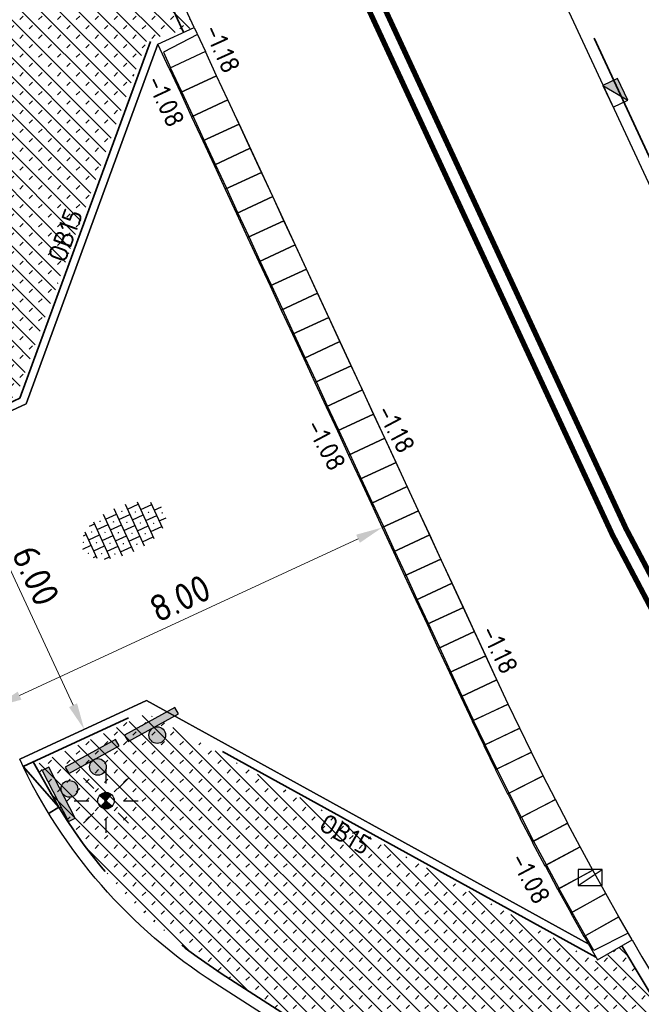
# Model space of a CAD drawing. Header units: metres. Extents: x -1 to 222837, y -2 to 853657.
# Tile 144 of 256: x 111193 to 111205, y 426627 to 426645. Entities that reach past the tile are written whole.
import ezdxf
from ezdxf.enums import TextEntityAlignment as Align

# ---------------------------------------------------------------- set-up
doc = ezdxf.new("R2010")
doc.units = ezdxf.units.M
doc.header["$XCLIPFRAME"] = 0
for name, pattern in [('1-1', [20, 10, -10]), ('VH-AMSTELBAND', [30, 16, -4, 0, -2, 2, -2, 0, -4]), ('VH-OPSLUITBAND_100X200', [16, 8, -2, 4, -2]), ('VH-TROTTOIRBAND_130-150', [15, 5, -2, 2, -2, 2, -2])]:
    doc.linetypes.add(name, pattern=pattern)
for name, color, linetype in [('A-KADER', 7, 'Continuous'), ('A-Maatvoering', 30, 'Continuous'), ('BORD-ZWART', 7, 'Continuous'), ('GreenToColour', 30, 'Continuous'), ('STEDIN BOVENGRONDS', 7, 'Continuous'), ('Verkeersbord', 7, 'Continuous'), ('X-REF', 7, 'Continuous')]:
    doc.layers.add(name, color=color, linetype=linetype)
for name, color, linetype, lineweight in [('B-OI-RI-GWA_KOLK-S', 30, 'Continuous', 30), ('Inritband', 200, 'Continuous', 25), ('N-WE-GR-BOS-A', 42, 'Continuous', 18), ('N-WE-RI-HWA_KOLK-S', 150, 'Continuous', 25), ('N-WE-VH-KANTOPSLUITING_OB 150 250', 140, 'VH-OPSLUITBAND_100X200', 35), ('N-WE-VH-KANTOPSLUITING_OPSLUITBAND_100X200-G VOETPAD', 150, 'VH-OPSLUITBAND_100X200', 35), ('N-WE-VH-KANTOPSLUITING_RIJWIELPADBAND-G', 7, 'Continuous', 25), ('N-WE-VH-KANTOPSLUITING_RWSBAND-G', 210, 'VH-TROTTOIRBAND_130-150', 35), ('N-WE-VH-KANTOPSLUITING_VOORKANT OB 100X200', 7, 'Continuous', 25), ('N-WE-VH-KANTOPSLUITING_VOORKANT RIJWIELPADBAND', 7, 'Continuous', 25), ('N-WE-VH-KANTOPSLUITING_VOORKANT RWS-BAND', 7, 'Continuous', 25), ('N-WE-VH-Trottoirband 150x170', 60, 'VH-AMSTELBAND', 35), ('N-WE-VH-VERHARDING_FUNDERING-G', 7, 'Continuous', 35), ('N-WE-VH-VERHARDING_TEGEL-S', 7, 'Continuous', 25), ('N-WE-VW-MARKERING_LANGS-G', 7, 'Continuous', 35), ('X-XX-AL-HOOGTELABEL-T25', 7, 'Continuous', 25)]:
    doc.layers.add(name, color=color, linetype=linetype, lineweight=lineweight)
doc.styles.add('NLCS-ISO', font='NLCS-ISO.ttf')
doc.styles.add('NLCS-ISO-ANNOTATIEF-T25', font='NLCS-ISO.ttf', dxfattribs={"height": 2.5})
doc.styles.add('NLCS-ISO-M1000-T25', font='NLCS-ISO.ttf')
doc.dimstyles.new('NLCS-ANNOTATIEF-T25-PIJL', dxfattribs={"dimtxt": 2.5, "dimasz": 2.5, "dimexe": 2, "dimexo": 2, "dimgap": 0.7, "dimtad": 1, "dimzin": 0, "dimdsep": 46, "dimtxsty": 'NLCS-ISO-ANNOTATIEF-T25', "dimcen": 0, "dimdle": 2, "dimclrd": 256, "dimclre": 256, "dimclrt": 256, "dimadec": 5, "dimazin": 0, "dimtfac": 1, "dimtofl": 0, "dimtmove": 1, "dimatfit": 0, "dimfxl": 2, "dimfxlon": 1, "dimtfillclr": 254, "dimtolj": 1, "dimtzin": 0, "dimlwd": 18, "dimlwe": 18, "dimarcsym": 0})
picture_1 = doc.add_image_def('image1.ecw', size_in_pixel=(400001, 250001))
picture_2 = doc.add_image_def('image2.ecw', size_in_pixel=(120000, 80000))
pattern_1 = [(135, (106543.32906, 432801.75638), (-0.176776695, -0.176776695), []), (45, (106543.32906, 432801.91638), (-0.176776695, 0.176776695), [0.09, -0.16])]

# ---------------------------------------------------------------- blocks, each defined once
blk = doc.blocks.new('inritband tussenstuk')
at = {"layer": 'Inritband', "flags": 128}
blk.add_lwpolyline([(0, 0.75), (0, 0), (0.5, 0), (0.5, 0.75)], close=True, dxfattribs=at)
blk.add_lwpolyline([(0, 0.72), (0.5, 0.72)], dxfattribs=at)
blk = doc.blocks.new('inritband zijkant')
at = {"layer": 'Inritband', "flags": 128}
blk.add_lwpolyline([(0, 0.75), (0, 0), (0.5, 0), (0.5, 0.75)], close=True, dxfattribs=at)
blk.add_lwpolyline([(0.144, 0), (0.18, 0.72), (0.5, 0.72)], dxfattribs=at)
blk = doc.blocks.new('SVH-TEGEL_300X300_DUN_HALFST_STIP-SO')
for p, q in [((-3, -2.52), (-3, 2.52)), ((-1.5, -2.87), (-1.5, 2.87)), ((0, -2.97), (0, 2.97)), ((1.5, -2.87), (1.5, 2.87)), ((3, -2.52), (3, 2.52)), ((-4.89, 1.5), (-4.5, 1.5)), ((-4.5, -1.8), (-4.5, 1.8)), ((-3.72, 1.5), (-3.78, 1.5)), ((-3.75, 1.47), (-3.75, 1.53)), ((-3.7, 2.25), (-3, 2.25)), ((-3, 1.5), (-1.5, 1.5)), ((-2.22, 2.25), (-2.28, 2.25)), ((-2.25, 2.22), (-2.25, 2.28)), ((-1.5, 2.25), (0, 2.25)), ((-0.72, 1.5), (-0.78, 1.5)), ((-0.75, 1.47), (-0.75, 1.53)), ((0, 1.5), (1.5, 1.5)), ((0.78, 2.25), (0.72, 2.25)), ((0.75, 2.22), (0.75, 2.28)), ((1.5, 2.25), (3, 2.25)), ((2.28, 1.5), (2.22, 1.5)), ((2.25, 1.47), (2.25, 1.53)), ((3, 1.5), (4.5, 1.5)), ((4.5, -1.8), (4.5, 1.8)), ((-5.66, 0), (-4.5, 0)), ((-5.22, 0.75), (-5.28, 0.75)), ((-5.25, 0.72), (-5.25, 0.78)), ((-4.5, 0.75), (-3, 0.75)), ((-3.75, -0.03), (-3.75, 0.03)), ((-3, 0), (-1.5, 0)), ((-2.22, 0.75), (-2.28, 0.75)), ((-2.25, 0.72), (-2.25, 0.78)), ((-1.5, 0.75), (0, 0.75)), ((-0.75, -0.03), (-0.75, 0.03)), ((0, 0), (1.5, 0)), ((0.78, 0.75), (0.72, 0.75)), ((0.75, 0.72), (0.75, 0.78)), ((1.5, 0.75), (3, 0.75)), ((2.25, -0.03), (2.25, 0.03)), ((3, 0), (4.5, 0)), ((3.78, 0.75), (3.72, 0.75)), ((3.75, 0.72), (3.75, 0.78)), ((4.5, 0.75), (5.48, 0.75)), ((5.25, -0.03), (5.25, 0.03)), ((-5.22, -0.75), (-5.28, -0.75)), ((-5.25, -0.78), (-5.25, -0.72)), ((-4.5, -0.75), (-3, -0.75)), ((-3.72, 0), (-3.78, 0)), ((-2.22, -0.75), (-2.28, -0.75)), ((-2.25, -0.78), (-2.25, -0.72)), ((-1.5, -0.75), (0, -0.75)), ((-0.72, 0), (-0.78, 0)), ((0.78, -0.75), (0.72, -0.75)), ((0.75, -0.78), (0.75, -0.72)), ((1.5, -0.75), (3, -0.75)), ((2.28, 0), (2.22, 0)), ((3.78, -0.75), (3.72, -0.75)), ((3.75, -0.78), (3.75, -0.72)), ((4.5, -0.75), (5.48, -0.75)), ((5.28, 0), (5.22, 0)), ((-4.89, -1.5), (-4.5, -1.5)), ((-3.72, -1.5), (-3.78, -1.5)), ((-3.75, -1.53), (-3.75, -1.47)), ((-3.7, -2.25), (-3, -2.25)), ((-3, -1.5), (-1.5, -1.5)), ((-2.22, -2.25), (-2.28, -2.25)), ((-2.25, -2.28), (-2.25, -2.22)), ((-1.5, -2.25), (0, -2.25)), ((-0.72, -1.5), (-0.78, -1.5)), ((-0.75, -1.53), (-0.75, -1.47)), ((0, -1.5), (1.5, -1.5)), ((0.78, -2.25), (0.72, -2.25)), ((0.75, -2.28), (0.75, -2.22)), ((1.5, -2.25), (3, -2.25)), ((2.28, -1.5), (2.22, -1.5)), ((2.25, -1.53), (2.25, -1.47)), ((3, -1.5), (4.5, -1.5))]:
    blk.add_line(p, q)
at = {"style": 'NLCS-ISO'}
blk.add_attdef('FORMAAT', text='', height=1.8, dxfattribs=at).set_placement((-5.76, 0), align=Align.MIDDLE_RIGHT)
blk.add_attdef('KLEUR', text='', height=1.8, dxfattribs=at).set_placement((5.58, 0), align=Align.MIDDLE_LEFT)
at = {"style": 'NLCS-ISO', "flags": 1}
blk.add_attdef('FUNCTIE', text='', height=1.8, dxfattribs=at).set_placement((0.12, -3.58), align=Align.MIDDLE_CENTER)
blk = doc.blocks.new('*D298')
at = {"layer": 'A-Maatvoering', "linetype": 'Continuous', "lineweight": 18, "transparency": 16777216}
for p, q in [((111200.239, 426635.78), (111200.407, 426635.417)), ((111193.436, 426632.625), (111199.785, 426635.569)), ((111192.982, 426632.415), (111193.15, 426632.052))]:
    blk.add_line(p, q, dxfattribs=at)
at = {"layer": 'A-Maatvoering', "transparency": 16777216}
for points in [[(111199.75, 426635.645), (111199.821, 426635.494), (111200.239, 426635.78)], [(111193.401, 426632.7), (111193.471, 426632.549), (111192.982, 426632.415)]]:
    blk.add_solid(points, dxfattribs=at)
at = {"layer": 'Defpoints', "color": 0, "transparency": 16777216}
for p in [(111200.134, 426636.007), (111200.239, 426635.78), (111192.877, 426632.642)]:
    blk.add_point(p, dxfattribs=at)
at = {"layer": 'A-Maatvoering', "transparency": 16777216, "insert": (111196.447, 426634.451), "char_height": 0.5, "attachment_point": 5, "rotation": 24.8781, "style": 'NLCS-ISO-ANNOTATIEF-T25'}
blk.add_mtext('\\A1;8.00', dxfattribs=at)
blk = doc.blocks.new('B-SRI-KOLK_TROTTOIR-SO')
at = {"color": 0}
blk.add_line((-1.125, 0), (1.125, 1.5), dxfattribs=at)
blk.add_3dface([(-1.125, 0), (1.125, 0), (1.125, 1.5), (-1.125, 1.5)], dxfattribs=at)
blk = doc.blocks.new('N-SRI-KOLK_TROTTOIR-SO')
blk.add_hatch(color=256).paths.add_polyline_path([(1.125, 1.5), (-1.125, 1.5), (-1.125, 0)])
blk.add_line((-1.125, 0), (1.125, 1.5))
at = {"flags": 128}
blk.add_lwpolyline([(-1.125, 0), (1.125, 0), (1.125, 1.5), (-1.125, 1.5)], close=True, dxfattribs=at)
blk = doc.blocks.new('Lichtmast hergebruik')
h = blk.add_hatch(color=256)
h.dxf.hatch_style = 1
h.paths.add_polyline_path([(-0.583, 0.503), (0, 0), (0.503, 0.583, 0.414214)])
h = blk.add_hatch(color=256)
h.dxf.hatch_style = 1
h.paths.add_polyline_path([(0.583, -0.503), (0, 0), (-0.503, -0.583, 0.414214)])
for p, q in [((0, 1.625), (0, 3)), ((-2.121, 2.121), (-1.149, 1.149)), ((1.149, 1.149), (2.121, 2.121)), ((-3, 0), (-1.625, 0)), ((1.625, 0), (3, 0)), ((-2.121, -2.121), (-1.149, -1.149)), ((0, -3), (0, -1.625)), ((1.149, -1.149), (2.121, -2.121))]:
    blk.add_line(p, q)
at = {"flags": 128}
for points in [[(-0.583, 0.503), (0.583, -0.503)], [(-0.503, -0.583), (0.503, 0.583)]]:
    blk.add_lwpolyline(points, dxfattribs=at)
blk.add_circle((0, 0), 0.77)
at = {"style": 'NLCS-ISO'}
blk.add_attdef('TYPE', text='', height=1.8, dxfattribs=at).set_placement((0, 3), align=Align.BOTTOM_CENTER)
blk = doc.blocks.new('*D1848')
at = {"layer": 'A-Maatvoering', "linetype": 'Continuous', "lineweight": 18, "transparency": 16777216}
for p, q in [((111192.283, 426637.507), (111191.763, 426637.266)), ((111192.336, 426636.981), (111194.44, 426632.445)), ((111194.807, 426632.064), (111194.287, 426631.823))]:
    blk.add_line(p, q, dxfattribs=at)
at = {"layer": 'A-Maatvoering', "transparency": 16777216}
for points in [[(111192.412, 426637.016), (111192.261, 426636.946), (111192.126, 426637.435)], [(111194.515, 426632.48), (111194.364, 426632.41), (111194.65, 426631.991)]]:
    blk.add_solid(points, dxfattribs=at)
at = {"layer": 'Defpoints', "color": 0, "transparency": 16777216}
for p in [(111192.646, 426637.676), (111195.17, 426632.232), (111194.65, 426631.991)]:
    blk.add_point(p, dxfattribs=at)
at = {"layer": 'A-Maatvoering', "transparency": 16777216, "insert": (111193.742, 426634.877), "char_height": 0.5, "attachment_point": 5, "rotation": 294.8781, "style": 'NLCS-ISO-ANNOTATIEF-T25'}
blk.add_mtext('\\A1;6.00', dxfattribs=at)
blk = doc.blocks.new('wiu295a')
at = {"layer": 'BORD-ZWART'}
for points in [[(0.0229, 0), (0, 0), (0, -0.1796), (0.0229, -0.1796)], [(0.0229, -0.0898, 1), (0.0752, -0.0898, 1)]]:
    blk.add_hatch(color=256, dxfattribs=at).paths.add_polyline_path(points)
blk.add_lwpolyline([(0.0229, 0), (0, 0), (0, -0.1796), (0.0229, -0.1796)], close=True, dxfattribs=at)
blk.add_circle((0.049, -0.0898), 0.0261, dxfattribs=at)

msp = doc.modelspace()

# ---------------------------------------------------------------- hatches: boundary and pattern name
at = {"layer": 'GreenToColour', "transparency": 33554559}
h = msp.add_hatch(dxfattribs=at)
h.set_pattern_fill('AGR-PLANTGATVERBETERING_02', color=256, style=0, pattern_type=2)
h.set_pattern_definition(pattern_1)
edge = h.paths.add_edge_path()
edge.add_line((111191.5744, 426655.9051), (111189.737, 426655.0051))
edge.add_arc((111168.5355, 426653.6953), 21.242, 1.29437, 3.53529, ccw=False)
edge.add_line((111189.772, 426654.1751), (111190.0016, 426641.3506))
edge.add_arc((111199.7802, 426641.5257), 9.7801, 181.02582, 204.9426)
edge.add_line((111190.9122, 426637.4013), (111191.0218, 426637.165))
edge.add_line((111191.0218, 426637.165), (111193.3827, 426638.2597))
edge.add_line((111193.3827, 426638.2597), (111195.8256, 426644.9274))
edge.add_line((111195.8256, 426644.9274), (111196.7126, 426645.1672))
edge.add_line((111196.7126, 426645.1672), (111191.5744, 426655.9051))
h = msp.add_hatch(dxfattribs=at)
h.set_pattern_fill('AGR-PLANTGATVERBETERING_02', color=256, style=0, pattern_type=2)
h.set_pattern_definition(pattern_1)
edge = h.paths.add_edge_path()
edge.add_line((111207.4293, 426620.846), (111208.6545, 426622.0004))
edge.add_arc((111256.8458, 426658.0726), 60.1963, 210.045476, 216.815611, ccw=False)
edge.add_line((111204.7381, 426627.933), (111204.2649, 426627.624))
edge.add_line((111204.2649, 426627.624), (111195.8299, 426632.2959))
edge.add_line((111195.8299, 426632.2959), (111193.7313, 426631.3227))
edge.add_arc((111202.5318, 426635.6607), 9.8117, 206.2399, 237.23029)
edge.add_line((111197.2211, 426627.4105), (111207.4293, 426620.846))
at = {"layer": 'N-WE-GR-BOS-A', "transparency": 33554559}
h = msp.add_hatch(dxfattribs=at)
h.set_pattern_fill('AGR-BOSPLANTSOEN', color=102, scale=0.2, style=0, pattern_type=2)
h.set_pattern_definition([(322.66596, (111253.81336, 426622.99316), (0.28031484, 0.03773046), [0.24, -0.16]), (52.666, (111253.86026, 426622.8568), (-0.636091, 0.485169), [0.16, -0.24]), (52.666, (111254.1406, 426622.8945), (-0.636091, 0.485169), [0.16, -0.24]), (52.666, (111254.2026, 426622.646), (-0.636091, 0.485169), [0.08, -0.32]), (52.666, (111254.4829, 426622.6837), (-0.636091, 0.485169), [0.08, -0.32])])
edge = h.paths.add_edge_path()
edge.add_line((111228.1624, 426612.9708), (111230.1857, 426615.584))
edge.add_line((111230.1857, 426615.584), (111226.343, 426618.625))
edge.add_line((111226.343, 426618.625), (111223.635, 426620.771))
edge.add_line((111223.635, 426620.771), (111221.8354, 426622.2901))
edge.add_line((111221.8354, 426622.2901), (111219.893, 426624.127))
edge.add_line((111219.893, 426624.127), (111218.2762, 426625.8027))
edge.add_line((111218.2762, 426625.8027), (111216.7323, 426627.5457))
edge.add_line((111216.7323, 426627.5457), (111215.264, 426629.353))
edge.add_line((111215.264, 426629.353), (111214.3476, 426630.5508))
edge.add_line((111214.3476, 426630.5508), (111213.4732, 426631.7796))
edge.add_line((111213.4732, 426631.7796), (111212.642, 426633.038))
edge.add_line((111212.642, 426633.038), (111211.9451, 426634.1719))
edge.add_line((111211.9451, 426634.1719), (111211.2832, 426635.3266))
edge.add_line((111211.2832, 426635.3266), (111210.657, 426636.501))
edge.add_line((111210.657, 426636.501), (111208.092, 426641.925))
edge.add_line((111208.092, 426641.925), (111207.8342, 426642.4184))
edge.add_line((111207.8342, 426642.4184), (111204.3376, 426648.5486))
edge.add_line((111204.3376, 426648.5486), (111207.2779, 426642.1605))
edge.add_line((111207.2779, 426642.1605), (111205.8264, 426641.4874))
edge.add_arc((111227.479, 426649.9271), 23.2393, 201.2947, 208.46151)
edge.add_arc((111255.0441, 426661.1085), 52.905, 204.8781, 218.77914)
edge.add_arc((111261.2534, 426661.6287), 58.1757, 215.346325, 222.197734)
edge.add_arc((111259.4062, 426655.6778), 52.905, 218.76492, 232.66596)
edge.add_line((111227.3214, 426613.6123), (111228.1624, 426612.9708))

# ---------------------------------------------------------------- linework, layer by layer
at = {"layer": 'A-KADER', "flags": 128}
for points in [[(111196.0322, 426644.8517), (111193.5579, 426638.0985), (111190.9146, 426636.8732)], [(111204.1044, 426627.9638), (111195.82, 426632.5338), (111193.4392, 426631.429)]]:
    msp.add_lwpolyline(points, dxfattribs=at)
at = {"layer": 'N-WE-VH-KANTOPSLUITING_OB 150 250', "flags": 128}
for points in [[(111195.8913, 426644.9033), (111193.4384, 426638.2084), (111190.8515, 426637.0093)], [(111204.248, 426627.7133), (111195.8142, 426632.3657), (111193.5024, 426631.2929)]]:
    msp.add_lwpolyline(points, dxfattribs=at)
at = {"layer": 'N-WE-VH-KANTOPSLUITING_OPSLUITBAND_100X200-G VOETPAD', "flags": 128}
msp.add_lwpolyline([(111188.4312, 426629.1074), (111188.4312, 426629.1074, 0.1422239), (111194.1165, 426622.5826), (111204.8439, 426615.6842, -0.0632586), (111207.6401, 426613.3393), (111208.1672, 426612.7697, 0.0424097), (111216.5129, 426605.2046), (111219.8213, 426602.6811), (111221.3505, 426601.5148), (111221.6437, 426601.2912, -0.049389), (111228.0558, 426595.3141), (111228.7077, 426594.5735, 0.0990195), (111240.2531, 426585.7674), (111241.1397, 426585.3345, -0.0478879), (111248.3872, 426580.8919, -0.0014975), (111248.5996, 426580.731), (111250.6097, 426579.1977), (111250.7406, 426579.0979), (111251.2649, 426578.698), (111293.4173, 426546.5469), (111296.1802, 426544.4396), (111296.5217, 426544.1707), (111311.9541, 426532.0205), (111315.8559, 426528.9486), (111333.5368, 426515.0281, -0.0514772), (111336.4093, 426512.2437), (111351.7362, 426493.9771, 0.0257042), (111352.8226, 426492.8097), (111352.1266, 426489.7951), (111351.9244, 426488.7909)], format="xyb", dxfattribs=at)
at = {"layer": 'N-WE-VH-KANTOPSLUITING_RIJWIELPADBAND-G', "linetype": 'Continuous'}
msp.add_line((111202.4224, 426632.8542), (111197.5097, 426643.4483), dxfattribs=at)
at = {"layer": 'N-WE-VH-KANTOPSLUITING_RIJWIELPADBAND-G', "flags": 128}
msp.add_lwpolyline([(111190.9148, 426636.8728), (111193.5579, 426638.0985), (111196.0322, 426644.8517)], dxfattribs=at)
at = {"layer": 'N-WE-VH-KANTOPSLUITING_RIJWIELPADBAND-G'}
msp.add_lwpolyline([(111193.4389, 426631.4296), (111195.82, 426632.5338), (111204.1044, 426627.9638)], dxfattribs=at)
at = {"layer": 'N-WE-VH-KANTOPSLUITING_RWSBAND-G', "flags": 128}
for points in [[(111172.6626, 426713.0041), (111195.1632, 426664.4822), (111199.1732, 426655.8347), (111207.0485, 426638.8519, 0.0607292), (111213.8012, 426627.973, 0.0299038), (111218.155, 426622.5526, 0.0607292), (111227.3214, 426613.6123), (111238.8141, 426604.8464)], [(111204.7343, 426627.9308, 0.0989574), (111220.3336, 426610.2138), (111230.0021, 426602.8393), (111235.9845, 426598.2763), (111234.9127, 426596.8711, -0.4294155), (111234.509, 426596.8273, -0.0364594), (111233.4925, 426597.8251), (111232.3643, 426599.1067, 0.049389), (111225.1248, 426605.8551), (111222.3423, 426607.9774), (111220.4022, 426609.4572), (111219.994, 426609.7686, -0.0423392), (111212.3801, 426616.6683), (111211.8532, 426617.2377, 0.0632586), (111207.9485, 426620.5121), (111197.2211, 426627.4105, -0.1129653), (111194.17, 426630.53, -0.1129653)]]:
    msp.add_lwpolyline(points, format="xyb", dxfattribs=at)
msp.add_lwpolyline([(111196.513, 426645.0747), (111188.8672, 426661.5627), (111183.7572, 426672.5821), (111177.9726, 426685.0566), (111164.506, 426708.1543), (111164.0986, 426709.0328)], dxfattribs=at)
at = {"layer": 'N-WE-VH-KANTOPSLUITING_VOORKANT OB 100X200', "flags": 128}
msp.add_lwpolyline([(111159.5832, 426702.5845), (111169.106, 426687.5395, -0.0325354), (111174.9929, 426676.7445), (111179.1806, 426667.7138), (111182.7823, 426659.9468, -0.104453), (111184.1329, 426654.0742), (111184.3625, 426641.2496, 0.104453), (111185.791, 426635.0386), (111188.5219, 426629.1495, 0.1422239), (111194.1706, 426622.6668), (111204.8979, 426615.7683, -0.0632586), (111207.7135, 426613.4072), (111208.2406, 426612.8376, 0.0424086), (111216.5735, 426605.2841), (111219.882, 426602.7607), (111221.4112, 426601.5943), (111221.7043, 426601.3707, -0.049389), (111228.1309, 426595.3802), (111228.7828, 426594.6395, 0.0990195), (111240.297, 426585.8573)], format="xyb", dxfattribs=at)
at = {"layer": 'N-WE-VH-KANTOPSLUITING_VOORKANT RIJWIELPADBAND', "flags": 128}
msp.add_lwpolyline([(111251.9657, 426580.704), (111251.8348, 426580.8039), (111249.8246, 426582.3371, 0.0014975), (111249.6026, 426582.5054, 0.0478879), (111242.026, 426587.1497), (111241.1394, 426587.5826, -0.0990195), (111230.224, 426595.9082), (111229.572, 426596.6488, 0.049389), (111222.8687, 426602.8973), (111222.5756, 426603.1209), (111221.0464, 426604.2873), (111217.7379, 426606.8108, -0.0423858), (111209.6498, 426614.1416), (111209.1228, 426614.7112, 0.0632586), (111205.9364, 426617.3832), (111195.2091, 426624.2817, -0.1421129), (111190.2662, 426629.9519)], format="xyb", dxfattribs=at)
at = {"layer": 'N-WE-VH-KANTOPSLUITING_VOORKANT RWS-BAND', "flags": 128}
for points in [[(110847.5055, 426772.6313), (110900.5174, 426767.0487, 0.3169914), (110940.7621, 426789.5083, -0.3166094), (110997.0273, 426820.9597), (111007.4046, 426819.8815), (111027.4729, 426817.7963), (111088.029, 426811.5043, -0.1033162), (111116.0716, 426802.539, -0.0084798), (111118.167, 426801.3049, -0.0291658), (111124.3225, 426797.1573, -0.1114675), (111143.6689, 426772.0344), (111148.6442, 426761.3052), (111155.0361, 426750.4923), (111159.5907, 426740.6704), (111167.1636, 426724.3397), (111170.9843, 426716.1004), (111194.9636, 426664.3897), (111198.9736, 426655.7422), (111206.8489, 426638.7594, 0.0606981), (111213.6256, 426627.8404, 0.0298473), (111217.9876, 426622.4097, 0.0606981), (111227.1879, 426613.4374), (111238.6806, 426604.6715)], [(111196.7126, 426645.1672), (111189.0668, 426661.6552), (111183.9568, 426672.6747), (111178.1678, 426685.1585), (111164.7012, 426708.2562), (111156.6677, 426725.5802), (111154.8533, 426724.7388, 0.4142136), (111154.6101, 426724.0749), (111157.9387, 426716.8968, 0.0325354), (111164.1629, 426705.4832), (111173.6857, 426690.4382, -0.0325354), (111179.9099, 426679.0246), (111187.6994, 426662.227, -0.104453), (111189.552, 426654.1712), (111189.7817, 426641.3466, 0.104453), (111190.708, 426637.3187), (111190.9148, 426636.8728)], [(111204.9251, 426628.0402, 0.0989536), (111220.467, 426610.3888), (111230.1355, 426603.0142), (111236.2928, 426598.3178), (111235.0876, 426596.7377, -0.4294155), (111234.3667, 426596.6595, -0.0364594), (111233.3273, 426597.6798), (111232.1992, 426598.9614, 0.049389), (111224.9913, 426605.6802), (111222.2089, 426607.8025), (111220.2688, 426609.2823), (111219.8605, 426609.5937, -0.0423407), (111212.2188, 426616.5186), (111211.6918, 426617.0882, 0.0632586), (111207.8295, 426620.3271), (111197.1022, 426627.2255, -0.1422239), (111193.4389, 426631.4296)]]:
    msp.add_lwpolyline(points, format="xyb", dxfattribs=at)
at = {"layer": 'N-WE-VH-Trottoirband 150x170', "ltscale": 0.6, "flags": 128}
msp.add_lwpolyline([(111190.1574, 426629.9012, 0.1421101), (111195.1442, 426624.1807), (111205.8715, 426617.2823, -0.0632586), (111209.0347, 426614.6297), (111209.5618, 426614.0601, 0.0423873), (111217.6651, 426606.7153), (111220.9736, 426604.1919), (111222.5028, 426603.0255), (111222.7959, 426602.8019, -0.049389), (111229.482, 426596.5695), (111230.1339, 426595.8289, 0.0990195), (111241.0867, 426587.4748), (111241.9734, 426587.0419, -0.0478879), (111249.5304, 426582.4095, -0.0014975), (111249.7518, 426582.2417), (111251.762, 426580.7085), (111251.8929, 426580.6086), (111254.4228, 426578.679), (111294.5696, 426548.0576), (111296.4965, 426546.5879)], format="xyb", dxfattribs=at)
at = {"layer": 'N-WE-VH-VERHARDING_FUNDERING-G', "flags": 128}
for points in [[(111194.17, 426630.53), (111193.5033, 426631.2934)], [(111194.17, 426630.53), (111193.6929, 426631.3813)], [(111193.99, 426630.4198), (111194.17, 426630.53)]]:
    msp.add_lwpolyline(points, dxfattribs=at)
at = {"layer": 'N-WE-VW-MARKERING_LANGS-G', "linetype": '1-1', "ltscale": 0.5, "flags": 128}
for points in [[(111209.288, 426627.4457, 0.1, 0.1, 0), (111208.7961, 426628.1535, 0.1, 0.1, 0), (111208.5239, 426628.5763, 0.1, 0.1, 0), (111207.8029, 426629.6962, 0.1, 0.1, 0), (111206.8555, 426631.2784, 0.1, 0.1, 0), (111204.5607, 426635.6357, 0.1, 0.1, 0), (111203.0352, 426638.9254, 0.1, 0.1, 0), (111200.1955, 426645.049, 0.1, 0.1, 0), (111197.9836, 426649.819, 0, 0, 0)], [(111209.5198, 426627.6028, 0.1, 0.1, 0), (111209.0288, 426628.3092, 0.1, 0.1, 0), (111208.7804, 426628.6951, 0.1, 0.1, 0), (111208.0408, 426629.844, 0.1, 0.1, 0), (111207.0997, 426631.4157, 0.1, 0.1, 0), (111204.8116, 426635.7602, 0.1, 0.1, 0), (111203.2892, 426639.0432, 0.1, 0.1, 0), (111199.6351, 426646.9231, 0.1, 0.1, 0), (111198.7043, 426648.9302, 0.1, 0.1, 0), (111198.2264, 426649.9542, 0, 0, 0)]]:
    msp.add_lwpolyline(points, format="xyseb", dxfattribs=at)

# ---------------------------------------------------------------- block references
at = {"layer": 'B-OI-RI-GWA_KOLK-S', "xscale": 0.1999999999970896, "yscale": 0.1999999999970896, "zscale": 0.1999999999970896}
msp.add_blockref('B-SRI-KOLK_TROTTOIR-SO', (111204.142, 426629.064, -1.248), dxfattribs=at)
msp.add_blockref('B-SRI-KOLK_TROTTOIR-SO', (111204.142, 426629.064, -1.248), dxfattribs=at)
at = {"layer": 'Inritband', "xscale": -1, "rotation": 114.8781039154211}
msp.add_blockref('inritband zijkant', (111196.7126, 426645.1672), dxfattribs=at)
at = {"layer": 'Inritband'}
for name, p, rotation in [('inritband tussenstuk', (111197.1333, 426644.26), 114.8781039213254), ('inritband tussenstuk', (111197.3436, 426643.8064), 114.8781039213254), ('inritband tussenstuk', (111197.554, 426643.3528), 114.8781039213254), ('inritband tussenstuk', (111197.7643, 426642.8992), 114.8781039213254), ('inritband tussenstuk', (111197.9746, 426642.4456), 114.8781039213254), ('inritband tussenstuk', (111198.185, 426641.992), 114.8781039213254), ('inritband tussenstuk', (111198.3953, 426641.5384), 114.8781039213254), ('inritband tussenstuk', (111198.6057, 426641.0848), 114.8781039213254), ('inritband tussenstuk', (111198.816, 426640.6312), 114.8781039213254), ('inritband tussenstuk', (111199.0264, 426640.1776), 114.8781039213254), ('inritband tussenstuk', (111199.2367, 426639.724), 114.8781039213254), ('inritband tussenstuk', (111199.4471, 426639.2704), 114.8781039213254), ('inritband tussenstuk', (111199.6574, 426638.8168), 114.8781039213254), ('inritband tussenstuk', (111199.8677, 426638.3632), 114.8781039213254), ('inritband tussenstuk', (111200.0781, 426637.9096), 114.8781039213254), ('inritband tussenstuk', (111200.2884, 426637.456), 114.8781039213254), ('inritband tussenstuk', (111200.4988, 426637.0024), 114.8781039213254), ('inritband tussenstuk', (111200.7091, 426636.5488), 114.8781039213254), ('inritband tussenstuk', (111200.9195, 426636.0952), 114.8781039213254), ('inritband tussenstuk', (111201.1298, 426635.6416), 114.8781039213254), ('inritband tussenstuk', (111201.3402, 426635.188), 114.8781039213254), ('inritband tussenstuk', (111201.5505, 426634.7344), 114.8781039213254), ('inritband tussenstuk', (111201.7608, 426634.2808), 114.8781039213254), ('inritband tussenstuk', (111201.9712, 426633.8272), 114.8781039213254), ('inritband tussenstuk', (111202.1815, 426633.3736), 114.8781039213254), ('inritband tussenstuk', (111202.3919, 426632.92), 114.8781039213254), ('inritband tussenstuk', (111202.6036, 426632.467), 115.05710186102), ('inritband tussenstuk', (111202.8191, 426632.0158), 115.524388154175), ('inritband tussenstuk', (111203.0383, 426631.5665), 116.0070691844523), ('inritband tussenstuk', (111203.2612, 426631.1189), 116.476848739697), ('inritband tussenstuk', (111203.4879, 426630.6732), 116.9637000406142), ('inritband tussenstuk', (111203.7183, 426630.2294), 117.437319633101), ('inritband tussenstuk', (111203.9523, 426629.7876), 118.2304577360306), ('inritband tussenstuk', (111204.19, 426629.3477), 118.2304577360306), ('inritband tussenstuk', (111204.4314, 426628.9099), 118.8679232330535), ('inritband tussenstuk', (111204.6765, 426628.474), 119.3468677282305), ('inritband zijkant', (111204.9251, 426628.0402), 119.8223120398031)]:
    msp.add_blockref(name, p, dxfattribs=dict(at, rotation=rotation))
at = {"layer": 'N-WE-RI-HWA_KOLK-S', "xscale": 0.1999999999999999, "yscale": 0.1999999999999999, "zscale": 0.1999999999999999, "rotation": 295.5694668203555}
msp.add_blockref('N-SRI-KOLK_TROTTOIR-SO', (111204.4766, 426643.8751), dxfattribs=at)
at = {"layer": 'N-WE-VH-VERHARDING_TEGEL-S', "xscale": 0.15, "yscale": 0.15, "zscale": 0.15, "rotation": 24.52418680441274}
msp.add_blockref('SVH-TEGEL_300X300_DUN_HALFST_STIP-SO', (111195.3946, 426635.726), dxfattribs=at)
at = {"layer": 'STEDIN BOVENGRONDS', "color": 1, "xscale": 0.2, "yscale": 0.2, "zscale": 0.2}
msp.add_blockref('Lichtmast hergebruik', (111195.058, 426630.6525), dxfattribs=at)
at = {"layer": 'Verkeersbord', "xscale": 6, "yscale": 6, "zscale": 0.8724086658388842}
for p, rotation in [((111196.3506, 426632.4005), 298.7034561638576), ((111195.2373, 426631.8022), 298.7034561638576), ((111193.8628, 426631.2184), 27.25764257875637)]:
    msp.add_blockref('wiu295a', p, dxfattribs=dict(at, rotation=rotation))

# ---------------------------------------------------------------- texts
at = {"layer": 'X-XX-AL-HOOGTELABEL-T25', "char_height": 0.36, "attachment_point": 1, "style": 'NLCS-ISO-M1000-T25'}
for s, insert, rotation in [('\\pt0.72;-1.18', (111197.2086, 426645.269), 294.29732), ('\\pt0.72;-1.08', (111196.1277, 426644.3133), 294.96542), ('OB15', (111193.9512, 426640.8495), 70.05417), ('\\pt0.72;-1.18', (111200.4368, 426638.1295), 297.93178), ('\\pt0.72;-1.08', (111199.1092, 426637.856), 297.93178), ('\\pt0.72;-1.18', (111202.3951, 426633.9897), 296.10212), ('OB15', (111199.2008, 426630.433), 330.0706), ('\\pt0.72;-1.08', (111202.9458, 426629.7224), 297.93178)]:
    msp.add_mtext_dynamic_manual_height_columns(s, width=2.935624, gutter_width=2.5, heights=[0], dxfattribs=dict(at, insert=insert, rotation=rotation))

# ---------------------------------------------------------------- dimensions: what is measured, and where the dimension line sits
at = {"layer": 'A-Maatvoering'}
for p1, p2, distance, picture, middle in [((111192.6458, 426637.6755), (111195.1699, 426632.2323), -0.5728, '*D1848', (111193.742, 426634.877)), ((111192.8767, 426632.642, -0.23), (111200.1336, 426636.0071, -0.23), -0.2507, '*D298', (111196.4466, 426634.4509, -0.23))]:
    dim = msp.add_aligned_dim(p1=p1, p2=p2, distance=distance, dimstyle='NLCS-ANNOTATIEF-T25-PIJL', dxfattribs=at)
    dim.commit()
    dim.dimension.update_dxf_attribs({"geometry": picture, "text_midpoint": middle})

# ---------------------------------------------------------------- pictures from other files: only their frames are drawn
at = {"layer": 'X-REF'}
image = msp.add_image(picture_1, insert=(100000.0001, 424999.9001), size_in_units=(40000, 25000.0375), dxfattribs=at)
image.set_boundary_path([(93497.8255, 208977.5368), (156894.5073, 250000.5)])
image = msp.add_image(picture_2, insert=(109499.5231, 424999.9595), size_in_units=(6001.8618, 4001.2412), dxfattribs=at)
image.dxf.flags = 7

doc.saveas('drawing.dxf')
